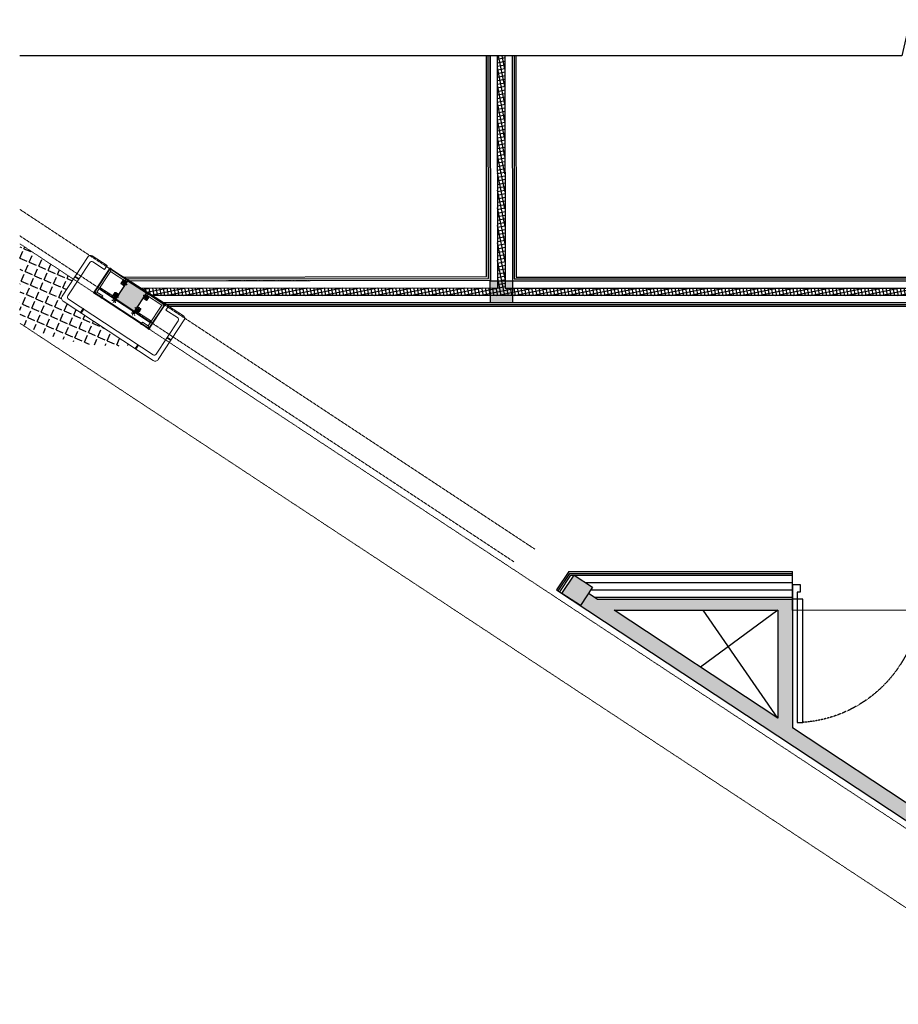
# Model space of a CAD drawing. Header units: inches. Extents: x 1703 to 137267, y -37098 to 14102.
# Tile 88 of 142: x 81286 to 87256, y -13868 to -7181. Entities that reach past the tile are written whole.
import ezdxf

# ---------------------------------------------------------------- set-up
doc = ezdxf.new("R2010")
doc.units = ezdxf.units.IN
doc.header["$MEASUREMENT"] = 0
for name, pattern in [('HIDDEN', [0.375, 0.25, -0.125]), ('LEVEL-F-OVERALL LAYOUT$0$HIDDEN', [0.375, 0.25, -0.125]), ('LEVEL-F-OVERALL LAYOUT$0$Hidden 2mm', [3, 2, -1]), ('LEVEL-F-OVERALL LAYOUT$0$HIDDEN2', [4.7625, 3.175, -1.5875])]:
    doc.linetypes.add(name, pattern=pattern)
for name, color, linetype, lineweight in [('1-HATCH', 8, 'Continuous', 0), ('LEVEL-F-OVERALL LAYOUT$0$A-DETL', 251, 'Continuous', 15), ('LEVEL-F-OVERALL LAYOUT$0$A-WALL', 251, 'Continuous', 13), ('LEVEL-F-OVERALL LAYOUT$0$A-WALL-FULL-EXTR', 251, 'Continuous', 35), ('LEVEL-F-OVERALL LAYOUT$0$electrical', 251, 'LEVEL-F-OVERALL LAYOUT$0$HIDDEN', 25), ('LEVEL-F-OVERALL LAYOUT$0$I-ANNO-DIMS', 251, 'Continuous', 18), ('LEVEL-F-OVERALL LAYOUT$0$I-ANNO-IDEN', 251, 'Continuous', 18), ('LEVEL-F-OVERALL LAYOUT$0$I-FLOR-OVHD', 251, 'LEVEL-F-OVERALL LAYOUT$0$HIDDEN', 18), ('LEVEL-F-OVERALL LAYOUT$0$I-SI COLUMNS', 251, 'Continuous', 18), ('LEVEL-F-OVERALL LAYOUT$0$I-WALL-FIXT', 251, 'Continuous', 18), ('LEVEL-F-OVERALL LAYOUT$0$ID-HIDDEN', 251, 'LEVEL-F-OVERALL LAYOUT$0$HIDDEN2', 0), ('LEVEL-F-OVERALL LAYOUT$0$P-WALL-FIXT', 251, 'Continuous', 18), ('LEVEL-F-OVERALL LAYOUT$0$TYPICAL FLOOR PLAN$0$A-DETL-MEDM', 251, 'Continuous', 20)]:
    doc.layers.add(name, color=color, linetype=linetype, lineweight=lineweight)
for name, color, linetype in [('elevation line', 1, 'Continuous'), ('EQUIPMENT', 1, 'Continuous'), ('LEVEL-F-OVERALL LAYOUT$0$DASH1L', 251, 'LEVEL-F-OVERALL LAYOUT$0$HIDDEN'), ('LEVEL-F-OVERALL LAYOUT$0$NEW PILASTERS', 251, 'Continuous'), ('LEVEL-F-OVERALL LAYOUT$0$S-Section-Steel', 251, 'Continuous'), ('LV_CARPENTRY', 1, 'Continuous')]:
    doc.layers.add(name, color=color, linetype=linetype)

# ---------------------------------------------------------------- blocks, each defined once
blk = doc.blocks.new('LEVEL-F-OVERALL LAYOUT$0$A$C6C960458-flat-20')
at = {"layer": 'LEVEL-F-OVERALL LAYOUT$0$electrical'}
for points in [[(-13, 21), (-28, 38)], [(0, 27), (0, 49)], [(13, 21), (28, 38)]]:
    blk.add_lwpolyline(points, dxfattribs=at)
blk.add_lwpolyline([(-19, 0), (19, 0), (19, 7), (-19, 7)], close=True, dxfattribs=at)
blk.add_arc((0, 7, 0), 15.1, 0, 180, dxfattribs=at)
blk = doc.blocks.new('LEVEL-F-OVERALL LAYOUT$0$PILASTER TYPE-1')
at = {"layer": 'LEVEL-F-OVERALL LAYOUT$0$DASH1L'}
for points in [[(746860.2, -58404.6), (746890.2, -58404.6), (746890.2, -58374.6), (746860.2, -58374.6)], [(747070.2, -58404.6), (747040.2, -58404.6), (747040.2, -58374.6), (747070.2, -58374.6)], [(746860.2, -58474.6), (746890.2, -58474.6), (746890.2, -58504.6), (746860.2, -58504.6)], [(747070.2, -58474.6), (747040.2, -58474.6), (747040.2, -58504.6), (747070.2, -58504.6)]]:
    blk.add_lwpolyline(points, close=True, dxfattribs=at)
for points in [[(746890.2, -58404.6), (746860.2, -58374.6)], [(746860.2, -58404.6), (746890.2, -58374.6)], [(746875.2, -58400.6), (746871.3, -58404.6), (746879.2, -58404.6), (746875.2, -58400.6), (746875.2, -58364.7)], [(747040.2, -58404.6), (747070.2, -58374.6)], [(747070.2, -58404.6), (747040.2, -58374.6)], [(747055.2, -58400.6), (747059.2, -58404.6), (747051.3, -58404.6), (747055.2, -58400.6), (747055.2, -58364.7)], [(746864.2, -58389.6), (746860.2, -58385.6), (746860.2, -58393.5), (746864.2, -58389.6), (746899.5, -58389.6)], [(747066.3, -58389.6), (747070.2, -58385.6), (747070.2, -58393.5), (747066.3, -58389.6), (747031, -58389.6)], [(746890.2, -58474.6), (746860.2, -58504.6)], [(746860.2, -58474.6), (746890.2, -58504.6)], [(746864.2, -58489.6), (746860.2, -58493.5), (746860.2, -58485.6), (746864.2, -58489.6), (746899.5, -58489.6)], [(746875.2, -58478.5), (746871.3, -58474.6), (746879.2, -58474.6), (746875.2, -58478.5), (746875.2, -58511.1)], [(747066.3, -58489.6), (747070.2, -58493.5), (747070.2, -58485.6), (747066.3, -58489.6), (747031, -58489.6)], [(747040.2, -58474.6), (747070.2, -58504.6)], [(747070.2, -58474.6), (747040.2, -58504.6)], [(747055.2, -58478.5), (747059.2, -58474.6), (747051.3, -58474.6), (747055.2, -58478.5), (747055.2, -58511.1)]]:
    blk.add_lwpolyline(points, dxfattribs=at)
at = {"layer": 'LEVEL-F-OVERALL LAYOUT$0$I-WALL-FIXT', "ltscale": 0.25}
for points in [[(746740.2, -58367.6), (746739.2, -58367.6), (746739.2, -58357.6), (746749.2, -58357.6), (746749.2, -58358.6), (746740.2, -58358.6)], [(747190.2, -58367.6), (747191.2, -58367.6), (747191.2, -58357.6), (747181.2, -58357.6), (747181.2, -58358.6), (747190.2, -58358.6)], [(746740.2, -58549.6), (746739.2, -58549.6), (746739.2, -58559.6), (746749.2, -58559.6), (746749.2, -58558.6), (746740.2, -58558.6)], [(746799.2, -58559.6), (746809.2, -58559.6), (746809.2, -58558.6), (746804.7, -58558.6), (746804.7, -58551.6), (746803.7, -58551.6), (746803.7, -58558.6), (746799.2, -58558.6)], [(747131.2, -58559.6), (747121.2, -58559.6), (747121.2, -58558.6), (747125.7, -58558.6), (747125.7, -58551.6), (747126.7, -58551.6), (747126.7, -58558.6), (747131.2, -58558.6)], [(747190.2, -58549.6), (747191.2, -58549.6), (747191.2, -58559.6), (747181.2, -58559.6), (747181.2, -58558.6), (747190.2, -58558.6)]]:
    blk.add_lwpolyline(points, close=True, dxfattribs=at)
at = {"layer": 'LEVEL-F-OVERALL LAYOUT$0$P-WALL-FIXT', "ltscale": 0.25}
for points in [[(746890.2, -58362.6), (746744.2, -58362.6), (746744.2, -58554.6), (746803.7, -58554.6), (746803.7, -58548.6), (746803.7, -58542.6), (746756.2, -58542.6), (746756.2, -58374.6), (746890.2, -58374.6)], [(747040.2, -58362.6), (747186.2, -58362.6), (747186.2, -58554.6), (747126.7, -58554.6), (747126.7, -58548.6), (747126.7, -58542.6), (747174.2, -58542.6), (747174.2, -58374.6), (747040.2, -58374.6)], [(746756.2, -58516.6), (746890.2, -58516.6), (746890.2, -58504.6), (746756.2, -58504.6)], [(746890.2, -58516.6), (747040.2, -58516.6), (747040.2, -58512.6), (746890.2, -58512.6)], [(747174.2, -58516.6), (747040.2, -58516.6), (747040.2, -58504.6), (747174.2, -58504.6)]]:
    blk.add_lwpolyline(points, close=True, dxfattribs=at)
for points in [[(746756.2, -58374.6), (746744.2, -58362.6)], [(747174.2, -58374.6), (747186.2, -58362.6)], [(746756.2, -58542.6), (746744.2, -58554.6)], [(747174.2, -58542.6), (747186.2, -58554.6)]]:
    blk.add_lwpolyline(points, dxfattribs=at)
at = {"layer": 'LEVEL-F-OVERALL LAYOUT$0$TYPICAL FLOOR PLAN$0$A-DETL-MEDM'}
for points in [[(747126.7, -58558.6), (747190.2, -58558.6), (747190.2, -58358.6), (746740.2, -58358.6), (746740.2, -58558.6), (746803.7, -58558.6)], [(747126.7, -58554.6), (747186.2, -58554.6), (747186.2, -58362.6), (746744.2, -58362.6), (746744.2, -58554.6), (746803.7, -58554.6)]]:
    blk.add_lwpolyline(points, dxfattribs=at)
blk.add_lwpolyline([(746804.7, -58558.6), (747125.7, -58558.6), (747125.7, -58553.6), (746804.7, -58553.6)], close=True, dxfattribs=at)
at = {"layer": 'LEVEL-F-OVERALL LAYOUT$0$ID-HIDDEN', "yscale": 0.5, "zscale": 0.5, "rotation": 180}
for p, xscale in [((746887.2, -58516.6), 0.5), ((747043.2, -58516.6), -0.5)]:
    blk.add_blockref('LEVEL-F-OVERALL LAYOUT$0$A$C6C960458-flat-20', p, dxfattribs=dict(at, xscale=xscale))
blk = doc.blocks.new('LEVEL-F-OVERALL LAYOUT$0$asdasd')
at = {"layer": 'LEVEL-F-OVERALL LAYOUT$0$I-ANNO-IDEN', "ltscale": 0.2}
h = blk.add_hatch(dxfattribs=at)
h.set_pattern_fill('ANSI31', color=256, scale=0.5, angle=90)
h.set_pattern_definition([(135, (238470.705, -770649.1086), (-1.122532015, -1.122532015), [])])
h.paths.add_polyline_path([(555403.8, -56749.9), (555403.8, -56754.9), (555435.8, -56754.9), (555435.8, -56749.9)])
h = blk.add_hatch(dxfattribs=at)
h.set_pattern_fill('ANSI31', color=256, scale=0.5, angle=90)
h.set_pattern_definition([(135, (239220.705, -770649.1086), (-1.122532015, -1.122532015), [])])
h.paths.add_polyline_path([(556153.8, -56749.9), (556153.8, -56754.9), (556185.8, -56754.9), (556185.8, -56749.9)])
h = blk.add_hatch(dxfattribs=at)
h.set_pattern_fill('ANSI31', color=256, scale=0.5)
h.set_pattern_definition([(45, (-158324.3988, 260029.7303), (-1.122532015, 1.122532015), [])])
h.paths.add_polyline_path([(555574.8, -56903.4), (555569.8, -56903.4), (555569.8, -56935.4), (555574.8, -56935.4)])
h = blk.add_hatch(dxfattribs=at)
h.set_pattern_fill('ANSI31', color=256, scale=0.5)
h.set_pattern_definition([(45, (-157879.3988, 260029.7301), (-1.122532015, 1.122532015), [])])
h.paths.add_polyline_path([(556019.8, -56903.4), (556014.8, -56903.4), (556014.8, -56935.4), (556019.8, -56935.4)])
at = {"layer": 'LEVEL-F-OVERALL LAYOUT$0$I-ANNO-IDEN'}
blk.add_lwpolyline([(555544.8, -56601.4), (555544.8, -56569.4), (555423.8, -56569.4, 0.414214), (555403.8, -56589.4), (555403.8, -56910.4, 0.414214), (555428.8, -56935.4), (556160.8, -56935.4, 0.414214), (556185.8, -56910.4), (556185.8, -56589.4, 0.414214), (556165.8, -56569.4), (556044.8, -56569.4), (556044.8, -56601.4), (556138.8, -56601.4, -0.414214), (556153.8, -56616.4), (556153.8, -56888.4, -0.414214), (556138.8, -56903.4), (555450.8, -56903.4, -0.414214), (555435.8, -56888.4), (555435.8, -56616.4, -0.414214), (555450.8, -56601.4)], format="xyb", close=True, dxfattribs=at)
for points in [[(555403.8, -56754.9), (555403.8, -56749.9), (555435.8, -56749.9), (555435.8, -56754.9)], [(556153.8, -56754.9), (556153.8, -56749.9), (556185.8, -56749.9), (556185.8, -56754.9)], [(555569.8, -56903.4), (555574.8, -56903.4), (555574.8, -56935.4), (555569.8, -56935.4)], [(556014.8, -56903.4), (556019.8, -56903.4), (556019.8, -56935.4), (556014.8, -56935.4)]]:
    blk.add_lwpolyline(points, close=True, dxfattribs=at)
blk = doc.blocks.new('LEVEL-F-OVERALL LAYOUT$0$CENTER')
at = {"layer": 'LEVEL-F-OVERALL LAYOUT$0$I-SI COLUMNS'}
blk.add_lwpolyline([(2201959.7, -13929.4), (2202109.7, -13929.4), (2202109.7, -13779.4), (2201959.7, -13779.4)], close=True, dxfattribs=at)
at = {"rotation": 180}
blk.add_blockref('LEVEL-F-OVERALL LAYOUT$0$asdasd', (2757829.5, -70506.8), dxfattribs=at)
at = {"layer": 'LEVEL-F-OVERALL LAYOUT$0$I-SI COLUMNS', "rotation": 180}
blk.add_blockref('LEVEL-F-OVERALL LAYOUT$0$PILASTER TYPE-1', (2949000, -72292), dxfattribs=at)
blk = doc.blocks.new('LEVEL-F-OVERALL LAYOUT$0$SHS150x5')
at = {"layer": 'LEVEL-F-OVERALL LAYOUT$0$S-Section-Steel'}
h = blk.add_hatch(color=256, dxfattribs=at)
h.dxf.hatch_style = 1
h.paths.add_polyline_path([(322740.3, -171646.3), (322890.3, -171646.3), (322890.3, -171796.3), (322740.3, -171796.3)])
blk.add_lwpolyline([(322740.3, -171646.3), (322890.3, -171646.3), (322890.3, -171796.3), (322740.3, -171796.3)], close=True, dxfattribs=at)
blk = doc.blocks.new('LEVEL-F-OVERALL LAYOUT$0$150x150')
blk.add_blockref('LEVEL-F-OVERALL LAYOUT$0$SHS150x5', (-322815.3, 171721.3))
blk = doc.blocks.new('700-Door1-flat-1')
at = {"color": 8, "linetype": 'HIDDEN', "ltscale": 7}
blk.add_arc((76, -9.2), 859.5, 271.35865, 355.93922, dxfattribs=at)
at = {"layer": 'LV_CARPENTRY'}
for p, q in [((-3.6, 0), (96.4, 0)), ((-3.6, -900), (96.4, -900))]:
    blk.add_line(p, q, dxfattribs=at)
for points in [[(-3.6, 0), (-3.6, 0), (-3.6, 0), (-3.6, 0), (-3.6, -51.4), (49.5, -51.4), (49.5, -31.5), (96.4, -31.5), (96.4, 0), (96.4, 0), (96.4, 0), (96.4, 0)], [(-3.6, -900), (-3.6, -900), (-3.6, -900), (-3.6, -900), (-3.6, -848.6), (49.5, -848.6), (49.5, -868.5), (96.4, -868.5), (96.4, -900), (96.4, -900), (96.4, -900), (96.4, -900)]]:
    blk.add_lwpolyline(points, dxfattribs=at)
blk.add_lwpolyline([(96.4, -31.5), (933.4, -31.5), (933.4, -70.1), (96.4, -70.1)], close=True, dxfattribs=at)

msp = doc.modelspace()

# ---------------------------------------------------------------- hatches: boundary and pattern name
at = {"layer": 'EQUIPMENT'}
h = msp.add_hatch(color=253, dxfattribs=at)
h.dxf.hatch_style = 1
h.paths.add_polyline_path([(86537.6, -11116.3), (85210.6, -11116.3), (85150.7, -11076.9), (85095.7, -11160.3), (87409, -12685.7), (87464, -12602.2), (87385.1, -12550.2), (87356.5, -12550.2), (87356.5, -12531.3), (86537.6, -11991.3)])
h.paths.add_polyline_path([(86438.5, -11191.3), (86437.6, -11192), (86437.6, -11925.4), (85324.3, -11191.3)], flags=16)
h.paths.add_polyline_path([(89256.5, -11191.3), (93550.7, -11191.3), (93550.7, -11453.9), (93957, -11453.9), (93957, -11328.9), (96107, -11328.9), (96107, -11453.9), (96513.2, -11453.9), (96513.2, -11116.3), (87437.6, -11116.3), (87437.6, -11191.3), (89156.5, -11191.3), (89156.5, -13075.8, -0.121461), (89134.4, -13362.2, -0.003202), (89132, -13369.5), (89127.2, -13392.6), (89206.8, -13427.1, 0.09501), (89256.5, -13168.2)])
h.paths.add_polyline_path([(87589.2, -12684.8), (87534.2, -12768.3), (87878.2, -12995.1, 0.363199), (88266.5, -13805.3), (88304.1, -13718.4), (88278.1, -13700.2), (88278.4, -13699.8, -0.279141), (87956.5, -13168.2, -0.091873), (87996.3, -12953.2)])
h.paths.add_polyline_path([(88344.8, -13732.8), (88366.2, -13737.2, -0.031), (88297.3, -13709.3), (88308, -13716.9), (88269.3, -13806.5, 0.014288), (88306.2, -13821.9)])
h.paths.add_polyline_path([(88993.1, -13715.4, -0.000786), (88902.1, -13658.6, -0.233154), (88377.8, -13741), (88377.4, -13743.2), (88346.4, -13736.7), (88309, -13823, 0.264635)])
h.paths.add_polyline_path([(89188.4, -13469.3), (89108.9, -13434.9), (89090.7, -13460.8), (89087.8, -13458.7), (89106.2, -13432.6, 0.009158), (89115.3, -13412.6, 0.009158), (89123.6, -13392.2), (89130.1, -13360.9), (89133.6, -13361.6), (89132, -13369.5, 0.003202), (89134.4, -13362.2, 0.121461), (89156.5, -13075.8), (89156.5, -13168.2, -0.243908), (88902.1, -13658.6, 0.000786), (88993.1, -13715.4, 0.11367)])
h.paths.add_polyline_path([(89122.9, -13394, -0.008345), (89115.3, -13412.6, -0.008345), (89107, -13430.8), (89189.7, -13466.6, 0.014288), (89205.7, -13429.9)])
at = {"layer": 'LEVEL-F-OVERALL LAYOUT$0$A-WALL-FULL-EXTR', "lineweight": -2}
h = msp.add_hatch(dxfattribs=at)
h.set_pattern_fill('ANSI37', color=2, scale=7.5, angle=326.6)
h.set_pattern_definition([(11.6, (-816114.565, 611014.75), (-4.788168, 23.32613563), []), (101.6, (-816114.565, 611014.75), (-23.32613563, -4.788168), [])])
edge = h.paths.add_edge_path()
edge.add_line((93484.1, -9053.8), (82180.8, -9053.9))
edge.add_line((82180.8, -9053.9), (82107, -9003.7))
edge.add_line((82107, -9003.7), (84533.9, -9000.9))
edge.add_line((84533.9, -9000.9), (84532.2, -7426.5))
edge.add_line((84532.2, -7426.5), (84582.8, -7426.5))
edge.add_line((84582.8, -7426.5), (84583.9, -9003.7))
edge.add_line((84583.9, -9003.7), (90538.4, -9003.7))
edge.add_line((90538.4, -9003.7), (90536, -7426.5))
edge.add_line((90536, -7426.5), (90583.5, -7426.5))
edge.add_line((90583.5, -7426.5), (90585.7, -9003.7))
edge.add_line((90585.7, -9003.7), (93483.9, -9003.7))
edge.add_line((93483.9, -9003.7), (93483.9, -9053.8))
at = {"layer": 'LEVEL-F-OVERALL LAYOUT$0$DASH1L', "true_color": 0x1268a1}
h = msp.add_hatch(dxfattribs=at)
h.set_pattern_fill('ANGLE', color=144, scale=10, angle=336.6)
h.set_pattern_definition([(336.6, (-782890.26, 687791.59), (27.74078, 64.1051606), [50.8, -19.05]), (66.6, (-782890.26, 687791.59), (-64.1051606, 27.74078), [50.8, -19.05])])
edge = h.paths.add_edge_path()
edge.add_line((82036.7, -9392.5), (81581.7, -9092.4))
edge.add_arc((81595.4, -9071.6), 25, 146.6, 236.59941, ccw=False)
edge.add_line((81574.6, -9057.8), (81650.5, -8942.6))
edge.add_line((81650.5, -8942.6), (81286.3, -8702.4))
edge.add_line((81286.3, -8702.4), (81286.3, -9240.9))
edge.add_arc((81937.2, -7951.2), 1444.7, 243.21889, 273.94804)

# ---------------------------------------------------------------- linework, layer by layer
at = {"color": 6, "linetype": 'Continuous', "ltscale": 0.25}
msp.add_lwpolyline([(102610.8, -7426.5), (87571.9, -7425.2), (87532.9, -7753.4), (87335.6, -7180.7), (87279.6, -7426.5), (81286.3, -7426.5)], dxfattribs=at)
at = {"color": 6}
msp.add_lwpolyline([(82300.9, -9128.9), (81991.1, -8928.8)], dxfattribs=at)
at = {"layer": '1-HATCH'}
msp.add_line((86537.6, -11191.3), (87437.6, -11191.3), dxfattribs=at)
at = {"layer": 'elevation line', "ltscale": 0.25}
for points in [[(86438.5, -11191.3), (85912.6, -11579.2)], [(86437.6, -11925.4), (85931, -11191.3)]]:
    msp.add_lwpolyline(points, dxfattribs=at)
at = {"layer": 'LEVEL-F-OVERALL LAYOUT$0$A-DETL', "linetype": 'LEVEL-F-OVERALL LAYOUT$0$Hidden 2mm', "lineweight": 15}
for p, q in [((82021.7, -8953.8), (81286.3, -8468.8)), ((81286.3, -8648.5), (84643.8, -10862.4)), ((84483.9, -8952), (82035.4, -8953.7)), ((84786.3, -10776.7), (82249.2, -9103.8)), ((86537.6, -10953.8), (85062.3, -10953.8)), ((85191.7, -11103.8), (86537.6, -11103.8))]:
    msp.add_line(p, q, dxfattribs=at)
at = {"layer": 'LEVEL-F-OVERALL LAYOUT$0$A-WALL', "color": 3, "lineweight": 25}
for p, q in [((85017.1, -10928.8), (84934.5, -11054.1)), ((86537.6, -11191.3), (86537.6, -10928.8)), ((84934.5, -11054.1), (87878.2, -12995.1)), ((86537.6, -11116.3), (86537.6, -11991.3)), ((86437.6, -11925.4), (85324.3, -11191.3)), ((85324.3, -11191.3), (86438.5, -11191.3)), ((86437.6, -11191.3), (86437.6, -11925.4)), ((87996.3, -12953.2), (86537.6, -11991.3))]:
    msp.add_line(p, q, dxfattribs=at)
msp.add_lwpolyline([(85017.1, -10928.8), (86537.6, -10928.8)], dxfattribs=at)
at = {"layer": 'LEVEL-F-OVERALL LAYOUT$0$A-WALL-FULL-EXTR', "color": 2, "lineweight": -2}
for p, q in [((84945, -11061), (85023.8, -10941.3)), ((85023.8, -10941.3), (86537.6, -10941.3)), ((85210.6, -11116.3), (85150.7, -11076.9)), ((86437.6, -12045.2), (86437.6, -12047.5))]:
    msp.add_line(p, q, dxfattribs=at)
for points in [[(81991.1, -8928.8), (84458.8, -8926), (84457.1, -7426.5)], [(82010, -8941.3), (84471.4, -8938.4), (84469.6, -7426.5)], [(82035.4, -8953.7), (84483.9, -8950.9), (84482.1, -7426.5)], [(82107, -9003.7), (84533.9, -9000.9), (84532.2, -7426.5)], [(84482.1, -7426.5), (84483.9, -8952)], [(84582.8, -7426.5), (84583.9, -9003.7), (90538.4, -9003.7), (90536.2, -7426.5)], [(84632.8, -7426.5), (84633.9, -8953.7), (90488.4, -8953.7), (90486.6, -7426.5)], [(84645.3, -7426.5), (84646.4, -8941.2), (90475.9, -8941.2), (90474.1, -7426.5)], [(84657.8, -7426.5), (84658.9, -8928.7), (90463.4, -8928.7), (90461.6, -7426.5)], [(93484.1, -9053.8), (82180.8, -9053.9)], [(93484.1, -9103.8), (82256.6, -9103.9)], [(93484.1, -9116.3), (82273.8, -9116.4)], [(93484.1, -9128.8), (82300.9, -9128.9)], [(84955.4, -11067.8), (85030.5, -10953.8), (86537.6, -10953.8)], [(85130.8, -11003.8), (86537.6, -11003.8)], [(85165.9, -11053.8), (86537.6, -11053.8)], [(85191.6, -11103.8), (86537.6, -11103.8)], [(85210.6, -11116.3), (86537.6, -11116.3)]]:
    msp.add_lwpolyline(points, dxfattribs=at)
at = {"layer": 'LEVEL-F-OVERALL LAYOUT$0$I-FLOR-OVHD', "ltscale": 0.25}
for p, q in [((81286.3, -8702.4), (87820.4, -13010.9)), ((81286.3, -9241.4), (87986, -13659.1))]:
    msp.add_line(p, q, dxfattribs=at)

# ---------------------------------------------------------------- block references
at = {"xscale": -1, "rotation": 89.99999891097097}
msp.add_blockref('700-Door1-flat-1', (86537.6, -11019.9), dxfattribs=at)
at = {"layer": 'LEVEL-F-OVERALL LAYOUT$0$I-ANNO-DIMS', "rotation": 146.6000000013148}
msp.add_blockref('LEVEL-F-OVERALL LAYOUT$0$CENTER', (1912780.4, -1232801.7), dxfattribs=at)
at = {"layer": 'LEVEL-F-OVERALL LAYOUT$0$NEW PILASTERS'}
for p, rotation in [((82043, -9057.7), 326.6000000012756), ((84558.9, -9028.7), 0.04019583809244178), ((85074.3, -11056.4), 326.5999999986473)]:
    msp.add_blockref('LEVEL-F-OVERALL LAYOUT$0$150x150', p, dxfattribs=dict(at, rotation=rotation))

doc.saveas('drawing.dxf')
